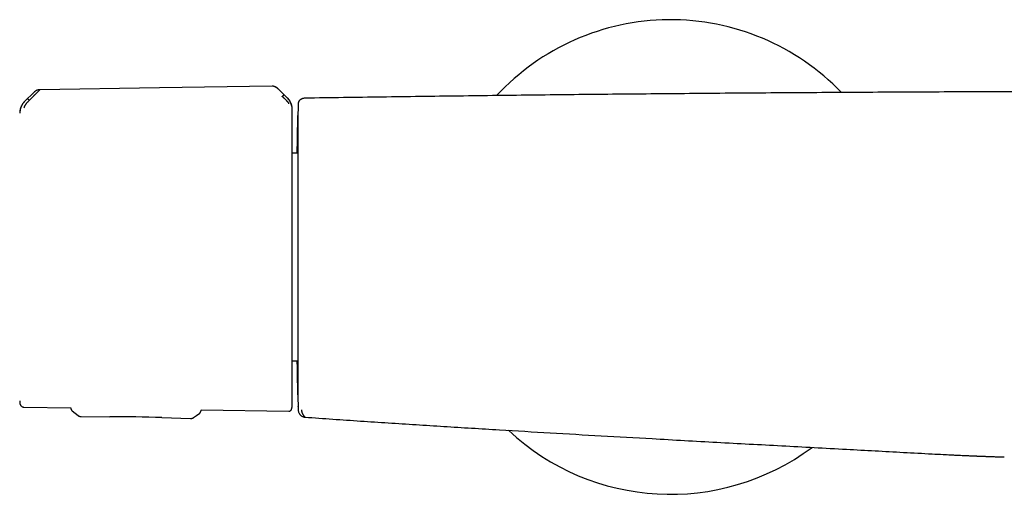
# Model space of a CAD drawing. Header units: millimetres. Extents: x 8 to 904, y 12 to 416.
# Tile 4 of 17: x 258 to 403, y 346 to 416. Entities that reach past the tile are written whole.
import ezdxf

# ---------------------------------------------------------------- set-up
doc = ezdxf.new("R2010")
doc.units = ezdxf.units.MM

msp = doc.modelspace()

# ---------------------------------------------------------------- linework, layer by layer
at = {"color": 7, "linetype": 'Continuous', "lineweight": 30}
for p, q in [((259.96, 405.52), (258.55, 404.12)), ((259.96, 405.53), (259.96, 405.52)), ((259.96, 405.52), (259.96, 405.52)), ((260.8, 405.87), (260.8, 405.87)), ((297.31, 404.67), (296, 405.96)), ((296, 405.96), (296, 405.96)), ((259.25, 404.32), (259.4, 404.47)), ((298.91, 403.86), (298.91, 403.86)), ((298.91, 403.79), (298.91, 403.76)), ((298.84, 396.5), (298.04, 396.5)), ((298.04, 365.9), (298.84, 365.9)), ((258.45, 359.06), (265.37, 358.96)), ((265.37, 358.96), (265.37, 358.91)), ((265.37, 358.91), (265.37, 358.89)), ((265.37, 358.91), (265.37, 358.91)), ((298.91, 359.18), (298.91, 359.18)), ((298.91, 359.16), (298.91, 359.18)), ((298.92, 358.95), (298.92, 358.95)), ((266.43, 357.81), (266.43, 357.81)), ((266.87, 357.66), (271.1, 357.65)), ((266.87, 357.66), (266.87, 357.66)), ((278.81, 357.52), (283.04, 357.38)), ((284.58, 358.66), (297.55, 358.46)), ((284.58, 358.66), (284.58, 358.57)), ((283.04, 357.38), (283.04, 357.38)), ((402.4, 351.73), (402.87, 351.72)), ((402.87, 351.73), (402.87, 351.72)), ((402.87, 351.72), (403.12, 351.72)), ((403.12, 351.72), (403.12, 351.71))]:
    msp.add_line(p, q, dxfattribs=at)
at = {"color": 7, "linetype": 'Continuous', "lineweight": 30, "flags": 128}
for points in [[(295.07, 406.39), (278.47, 406.14), (260.8, 405.87)], [(265.56, 358.51), (266.01, 358.15), (266.43, 357.81)], [(283.48, 357.52), (283.92, 357.84), (284.38, 358.18)]]:
    msp.add_lwpolyline(points, dxfattribs=at)
at = {"color": 7, "linetype": 'Continuous', "lineweight": 30}
for centre, radius, start, end in [((353.86, 381.2), 35, 43.8808, 137.1421), ((1298.66, 381.46), 1000, 178.72201, 178.81943), ((1298.66, 381.46), 1000, 181.17907, 181.2765), ((260.3, 360.02), 2.48, 181.2169, 190.5381), ((270.59, 107.65), 250, 88.1172, 89.8829), ((353.86, 381.2), 35, 226.9119, 306.6498)]:
    msp.add_arc(centre, radius, start, end, dxfattribs=at)
for points, knots in [([(260.8, 405.86), (260.79, 405.86), (260.78, 405.84), (260.74, 405.81), (260.69, 405.76), (260.63, 405.7), (260.57, 405.64), (260.51, 405.58), (260.44, 405.5), (260.37, 405.44), (260.33, 405.4), (260.31, 405.38), (260.3, 405.37), (260.28, 405.35), (260.27, 405.34), (260.24, 405.31), (260.19, 405.26), (260.13, 405.2), (260.06, 405.13), (260, 405.07), (259.95, 405.03), (259.93, 405), (259.91, 404.98), (259.9, 404.97), (259.88, 404.96), (259.87, 404.94), (259.86, 404.93), (259.82, 404.89), (259.76, 404.83), (259.69, 404.76), (259.62, 404.69), (259.56, 404.63), (259.51, 404.58), (259.47, 404.54), (259.43, 404.5), (259.41, 404.48), (259.4, 404.47), (259.4, 404.47), (259.4, 404.47), (259.4, 404.47), (259.4, 404.47)], [0, 0, 0, 0, 0.051373, 0.105665, 0.163102, 0.223827, 0.27137, 0.320803, 0.372124, 0.442732, 0.452222, 0.461768, 0.471368, 0.481024, 0.490735, 0.500501, 0.537698, 0.579265, 0.625137, 0.657731, 0.692132, 0.7001, 0.708157, 0.716302, 0.724536, 0.732857, 0.741265, 0.74976, 0.79759, 0.84013, 0.877473, 0.909711, 0.93693, 0.964012, 0.983495, 0.995471, 0.998664, 0.999564, 0.99984, 1, 1, 1, 1]), ([(260.06, 405.61), (260.05, 405.61), (260.04, 405.59), (260.02, 405.58), (260.01, 405.57), (260, 405.56), (259.99, 405.55), (259.98, 405.54), (259.97, 405.54), (259.97, 405.53)], [0, 0, 0, 0, 0.1825659, 0.3218926, 0.4241961, 0.5180764, 0.6439372, 0.8042541, 1, 1, 1, 1]), ([(260.8, 405.88), (260.77, 405.87), (260.69, 405.87), (260.58, 405.85), (260.47, 405.83), (260.36, 405.79), (260.26, 405.74), (260.16, 405.68), (260.09, 405.64), (260.06, 405.61), (260.06, 405.61)], [0, 0, 0, 0, 0.1360564, 0.2744374, 0.4148801, 0.5572072, 0.7013666, 0.8474687, 0.9958211, 1, 1, 1, 1]), ([(295.95, 406.01), (295.93, 406.03), (295.88, 406.08), (295.78, 406.15), (295.67, 406.22), (295.57, 406.28), (295.47, 406.32), (295.39, 406.34), (295.31, 406.37), (295.23, 406.38), (295.15, 406.39), (295.09, 406.39), (295.06, 406.39)], [0, 0, 0, 0, 0.084247, 0.222861, 0.35812, 0.490238, 0.576784, 0.662294, 0.747014, 0.831261, 0.915431, 1, 1, 1, 1]), ([(295.95, 406.01), (295.94, 406.02), (295.92, 406.04), (295.88, 406.07), (295.85, 406.09), (295.82, 406.12), (295.79, 406.14), (295.76, 406.16), (295.73, 406.18), (295.7, 406.2), (295.66, 406.23), (295.6, 406.26), (295.54, 406.29), (295.47, 406.32), (295.4, 406.34), (295.33, 406.36), (295.25, 406.38), (295.16, 406.39), (295.1, 406.39), (295.07, 406.39)], [0, 0, 0, 0, 0.057622, 0.106392, 0.14756, 0.185705, 0.222242, 0.257241, 0.290792, 0.329373, 0.37851, 0.437932, 0.507344, 0.586473, 0.656646, 0.732893, 0.815313, 0.904177, 1, 1, 1, 1]), ([(296, 405.96), (296, 405.96), (295.99, 405.97), (295.98, 405.98), (295.96, 406), (295.95, 406.01), (295.94, 406.01)], [0, 0, 0, 0, 0.134976, 0.442999, 0.730543, 1, 1, 1, 1]), ([(428.86, 405.61), (424.85, 405.61), (416.83, 405.61), (404.79, 405.58), (392.76, 405.54), (380.72, 405.47), (368.69, 405.4), (356.88, 405.3), (345.3, 405.2), (333.96, 405.08), (322.61, 404.94), (311.26, 404.79), (303.7, 404.68), (299.92, 404.63)], [0, 0, 0, 0, 0.093335, 0.186669, 0.280002, 0.373335, 0.466667, 0.56, 0.647999, 0.735998, 0.823998, 0.911999, 1, 1, 1, 1]), ([(258.55, 404.14), (258.51, 404.1), (258.44, 404.03), (258.34, 403.91), (258.25, 403.78), (258.16, 403.65), (258.08, 403.51), (258.02, 403.36), (257.96, 403.21), (257.91, 403.06), (257.87, 402.9), (257.84, 402.75), (257.82, 402.59), (257.82, 402.49), (257.82, 402.44)], [0, 0, 0, 0, 0.081774, 0.164385, 0.24768, 0.331495, 0.415659, 0.5, 0.584341, 0.668505, 0.75232, 0.835615, 0.918226, 1, 1, 1, 1]), ([(258.56, 404.11), (258.56, 404.11), (258.54, 404.09), (258.49, 404.05), (258.42, 403.98), (258.33, 403.88), (258.24, 403.75), (258.15, 403.6), (258.07, 403.45), (258, 403.29), (257.94, 403.13), (257.9, 402.98), (257.88, 402.87), (257.87, 402.79), (257.86, 402.74), (257.86, 402.71), (257.86, 402.7)], [0, 0, 0, 0, 0.007539, 0.032602, 0.07418, 0.124929, 0.188679, 0.265565, 0.331914, 0.405634, 0.486045, 0.573984, 0.669568, 0.772326, 0.882537, 1, 1, 1, 1]), ([(259.25, 404.32), (259.22, 404.29), (259.16, 404.23), (259.09, 404.15), (259.03, 404.1), (259, 404.07), (258.99, 404.05), (258.97, 404.04), (258.96, 404.02), (258.95, 404.01), (258.93, 404), (258.92, 403.98), (258.89, 403.95), (258.83, 403.88), (258.76, 403.79), (258.69, 403.71), (258.63, 403.63), (258.58, 403.56), (258.55, 403.5), (258.53, 403.46), (258.52, 403.43), (258.51, 403.41), (258.5, 403.39), (258.49, 403.36), (258.48, 403.33), (258.47, 403.29), (258.46, 403.25), (258.45, 403.21), (258.45, 403.2), (258.45, 403.2)], [0, 0, 0, 0, 0.064483, 0.121146, 0.169699, 0.182428, 0.194431, 0.205703, 0.216244, 0.226049, 0.235116, 0.243443, 0.251028, 0.319255, 0.38355, 0.443931, 0.500485, 0.559082, 0.620049, 0.640929, 0.662103, 0.683581, 0.705368, 0.72747, 0.749885, 0.805219, 0.865757, 0.930963, 1, 1, 1, 1]), ([(258.98, 404.53), (258.99, 404.53), (258.99, 404.53), (259.01, 404.52), (259.03, 404.51), (259.06, 404.49), (259.09, 404.46), (259.12, 404.44), (259.14, 404.42), (259.17, 404.39), (259.19, 404.37), (259.22, 404.34), (259.24, 404.33), (259.25, 404.32)], [0, 0, 0, 0, 0.131742, 0.26673, 0.401479, 0.532742, 0.617059, 0.698228, 0.776196, 0.832885, 0.888534, 0.943898, 1, 1, 1, 1]), ([(296.57, 404.9), (296.58, 404.91), (296.6, 404.92), (296.62, 404.95), (296.65, 404.97), (296.68, 405), (296.7, 405.02), (296.73, 405.04), (296.76, 405.07), (296.79, 405.09), (296.81, 405.11), (296.83, 405.12), (296.84, 405.12), (296.84, 405.12)], [0, 0, 0, 0, 0.056304, 0.111898, 0.167775, 0.224659, 0.302815, 0.38407, 0.468372, 0.599448, 0.73388, 0.868517, 1, 1, 1, 1]), ([(297.55, 403.81), (297.55, 403.81), (297.55, 403.82), (297.54, 403.84), (297.54, 403.87), (297.52, 403.89), (297.51, 403.92), (297.49, 403.95), (297.46, 403.98), (297.44, 404.01), (297.41, 404.05), (297.38, 404.08), (297.34, 404.12), (297.31, 404.16), (297.28, 404.19), (297.24, 404.23), (297.2, 404.27), (297.15, 404.32), (297.1, 404.38), (297.04, 404.43), (296.98, 404.49), (296.93, 404.54), (296.88, 404.59), (296.84, 404.63), (296.81, 404.66), (296.78, 404.69), (296.77, 404.71), (296.75, 404.72), (296.73, 404.74), (296.72, 404.76), (296.7, 404.77), (296.68, 404.79), (296.65, 404.82), (296.63, 404.84), (296.6, 404.87), (296.58, 404.89), (296.57, 404.89), (296.57, 404.9), (296.57, 404.9), (296.57, 404.9), (296.57, 404.9), (296.57, 404.9), (296.57, 404.9)], [0, 0, 0, 0, 0.046698, 0.091618, 0.134505, 0.175194, 0.213614, 0.249779, 0.276951, 0.307118, 0.340349, 0.376695, 0.409342, 0.4408, 0.471044, 0.500021, 0.535936, 0.574169, 0.614719, 0.657569, 0.702695, 0.750057, 0.775296, 0.805099, 0.8394, 0.850353, 0.861686, 0.873397, 0.885483, 0.89794, 0.910765, 0.923954, 0.937503, 0.96472, 0.984149, 0.995887, 0.998893, 0.999683, 0.9999, 0.999964, 0.999986, 1, 1, 1, 1]), ([(298.04, 402.97), (298.04, 402.98), (298.04, 402.99), (298.04, 403.01), (298.04, 403.02), (298.03, 403.04), (298.03, 403.05), (298.03, 403.06), (298.03, 403.07), (298.03, 403.07), (298.03, 403.07), (298.03, 403.08), (298.03, 403.08), (298.03, 403.09), (298.03, 403.1), (298.03, 403.12), (298.03, 403.15), (298.03, 403.19), (298.02, 403.23), (298.02, 403.28), (298.01, 403.31), (298.01, 403.35), (298, 403.39), (297.99, 403.45), (297.98, 403.51), (297.96, 403.59), (297.93, 403.68), (297.9, 403.78), (297.85, 403.89), (297.8, 404), (297.75, 404.12), (297.68, 404.23), (297.61, 404.34), (297.53, 404.45), (297.43, 404.57), (297.36, 404.64), (297.32, 404.68)], [0, 0, 0, 0, 0.039957, 0.074489, 0.103626, 0.12742, 0.145882, 0.159053, 0.163701, 0.16712, 0.168413, 0.169475, 0.172083, 0.174678, 0.178792, 0.186246, 0.199902, 0.222468, 0.243604, 0.262769, 0.279943, 0.295889, 0.315844, 0.340813, 0.370823, 0.408422, 0.451811, 0.500995, 0.555955, 0.616634, 0.671498, 0.730173, 0.792538, 0.858435, 0.927668, 1, 1, 1, 1]), ([(297.94, 403.53), (297.94, 403.54), (297.93, 403.56), (297.92, 403.61), (297.91, 403.65), (297.91, 403.68), (297.9, 403.7), (297.89, 403.75), (297.87, 403.8), (297.85, 403.85), (297.83, 403.9), (297.81, 403.95), (297.79, 404), (297.77, 404.06), (297.73, 404.15), (297.65, 404.29), (297.51, 404.46), (297.38, 404.59), (297.32, 404.65)], [0, 0, 0, 0, 0.125554, 0.251039, 0.290001, 0.310057, 0.344618, 0.393554, 0.456767, 0.493798, 0.534579, 0.576341, 0.60187, 0.627562, 0.693703, 0.759502, 0.875658, 1, 1, 1, 1]), ([(299.56, 404.56), (299.56, 404.56), (299.56, 404.55), (299.55, 404.55), (299.54, 404.55), (299.54, 404.55), (299.53, 404.54), (299.52, 404.54), (299.52, 404.54), (299.51, 404.53), (299.51, 404.53), (299.5, 404.53), (299.49, 404.53), (299.49, 404.53), (299.49, 404.52), (299.48, 404.52), (299.48, 404.52), (299.48, 404.52), (299.47, 404.52), (299.47, 404.52), (299.46, 404.51), (299.46, 404.51), (299.45, 404.51), (299.44, 404.51), (299.44, 404.5), (299.43, 404.5), (299.42, 404.5), (299.42, 404.49), (299.41, 404.49), (299.4, 404.49), (299.39, 404.48), (299.38, 404.48), (299.38, 404.47), (299.37, 404.47), (299.36, 404.46), (299.35, 404.46), (299.34, 404.46), (299.33, 404.45), (299.32, 404.45), (299.32, 404.44), (299.31, 404.44), (299.3, 404.43), (299.29, 404.43), (299.29, 404.42), (299.28, 404.42), (299.27, 404.42), (299.27, 404.41), (299.26, 404.41), (299.25, 404.4), (299.24, 404.4), (299.23, 404.39), (299.22, 404.38), (299.2, 404.37), (299.19, 404.36), (299.18, 404.35), (299.17, 404.34), (299.16, 404.33), (299.15, 404.33), (299.14, 404.31), (299.12, 404.3), (299.11, 404.29), (299.1, 404.28), (299.09, 404.27), (299.08, 404.26), (299.08, 404.25), (299.07, 404.25), (299.06, 404.24), (299.05, 404.23), (299.05, 404.22), (299.04, 404.21), (299.04, 404.21), (299.03, 404.2), (299.03, 404.19), (299.02, 404.18), (299, 404.15), (298.98, 404.12), (298.97, 404.1), (298.97, 404.1), (298.97, 404.09), (298.97, 404.09), (298.97, 404.09), (298.97, 404.08), (298.96, 404.07), (298.96, 404.06), (298.95, 404.05), (298.95, 404.04), (298.95, 404.03), (298.94, 404.02), (298.94, 404.01), (298.94, 404), (298.93, 403.99), (298.93, 403.98), (298.93, 403.97), (298.93, 403.97), (298.93, 403.96), (298.92, 403.95), (298.92, 403.94), (298.92, 403.93), (298.92, 403.92), (298.92, 403.91), (298.92, 403.91), (298.92, 403.9), (298.92, 403.89), (298.92, 403.89), (298.91, 403.88), (298.91, 403.87), (298.91, 403.86), (298.91, 403.86), (298.91, 403.86)], [0, 0, 0, 0, 0.003865, 0.01335, 0.022419, 0.031072, 0.039309, 0.046993, 0.054276, 0.061157, 0.067637, 0.073836, 0.079616, 0.084978, 0.089923, 0.094449, 0.098557, 0.102247, 0.108083, 0.113979, 0.120046, 0.126283, 0.132691, 0.139269, 0.146017, 0.15573, 0.165774, 0.175829, 0.185666, 0.195284, 0.204683, 0.21548, 0.225973, 0.236161, 0.24606, 0.257635, 0.269019, 0.280212, 0.291215, 0.302027, 0.312745, 0.320326, 0.328312, 0.336701, 0.345494, 0.354691, 0.364117, 0.373933, 0.384138, 0.394675, 0.410058, 0.425817, 0.441953, 0.458466, 0.475355, 0.488639, 0.501894, 0.514871, 0.527572, 0.539973, 0.551948, 0.563478, 0.573656, 0.583459, 0.592889, 0.601944, 0.610626, 0.618933, 0.626867, 0.634427, 0.641612, 0.648424, 0.654861, 0.66094, 0.689082, 0.729584, 0.732122, 0.734659, 0.737195, 0.739731, 0.742265, 0.744799, 0.747564, 0.751911, 0.756753, 0.762091, 0.767927, 0.773771, 0.780042, 0.786739, 0.793863, 0.801414, 0.809392, 0.817797, 0.827535, 0.83779, 0.848563, 0.859852, 0.871659, 0.883982, 0.896823, 0.910181, 0.924056, 0.938449, 0.953088, 0.968226, 0.983864, 1, 1, 1, 1]), ([(299.91, 404.63), (299.87, 404.62), (299.78, 404.62), (299.66, 404.59), (299.59, 404.57), (299.56, 404.56)], [0, 0, 0, 0, 0.3681264, 0.7365399, 1, 1, 1, 1]), ([(298.04, 402.97), (298.04, 402.97), (298.04, 402.98), (298.04, 402.98), (298.04, 402.97)], [0, 0, 0, 0, 0.501965, 1, 1, 1, 1]), ([(298.04, 381.37), (298.04, 381.53), (298.04, 381.85), (298.04, 382.33), (298.04, 382.8), (298.04, 383.29), (298.04, 383.74), (298.04, 384.16), (298.04, 384.54), (298.04, 384.93), (298.04, 385.31), (298.04, 385.73), (298.04, 386.19), (298.04, 386.67), (298.04, 387.16), (298.04, 387.59), (298.04, 387.95), (298.04, 388.26), (298.04, 388.56), (298.04, 388.86), (298.04, 389.23), (298.04, 389.66), (298.04, 390.15), (298.04, 390.63), (298.04, 391.11), (298.04, 391.58), (298.04, 392.05), (298.04, 392.51), (298.04, 392.96), (298.04, 393.41), (298.04, 393.86), (298.04, 394.3), (298.04, 394.73), (298.04, 395.16), (298.04, 395.58), (298.04, 395.99), (298.04, 396.39), (298.04, 396.78), (298.04, 397.16), (298.04, 397.53), (298.04, 397.89), (298.04, 398.23), (298.04, 398.56), (298.04, 398.88), (298.04, 399.19), (298.04, 399.49), (298.04, 399.77), (298.04, 400.05), (298.04, 400.31), (298.04, 400.53), (298.04, 400.7), (298.04, 400.85), (298.04, 400.99), (298.04, 401.13), (298.04, 401.28), (298.04, 401.46), (298.04, 401.64), (298.04, 401.82), (298.04, 401.98), (298.04, 402.12), (298.04, 402.24), (298.04, 402.34), (298.04, 402.43), (298.04, 402.52), (298.04, 402.6), (298.04, 402.67), (298.04, 402.74), (298.04, 402.8), (298.04, 402.85), (298.04, 402.89), (298.04, 402.93), (298.04, 402.95), (298.04, 402.96), (298.04, 402.97)], [0, 0, 0, 0, 0.014329, 0.028654, 0.04298, 0.057322, 0.07212, 0.083744, 0.09537, 0.107001, 0.118712, 0.130678, 0.145631, 0.160589, 0.175557, 0.190861, 0.200496, 0.210132, 0.219769, 0.229411, 0.239058, 0.254994, 0.270924, 0.286858, 0.302809, 0.319, 0.334896, 0.350796, 0.36671, 0.382786, 0.399187, 0.415592, 0.432012, 0.448519, 0.465022, 0.481528, 0.498048, 0.514539, 0.531023, 0.547512, 0.564013, 0.580438, 0.596563, 0.612692, 0.628835, 0.644826, 0.660807, 0.676791, 0.692788, 0.708575, 0.718481, 0.728388, 0.738297, 0.74821, 0.75813, 0.773887, 0.789639, 0.805394, 0.821158, 0.836557, 0.848652, 0.860749, 0.872852, 0.88489, 0.896665, 0.909803, 0.922944, 0.936092, 0.949025, 0.961767, 0.974507, 0.98725, 1, 1, 1, 1]), ([(298.91, 403.86), (298.91, 403.86), (298.91, 403.86), (298.91, 403.86), (298.91, 403.86), (298.91, 403.86), (298.91, 403.86), (298.91, 403.85), (298.91, 403.85), (298.91, 403.84), (298.91, 403.84), (298.91, 403.83), (298.91, 403.82), (298.91, 403.81), (298.91, 403.8), (298.91, 403.79), (298.91, 403.79)], [0, 0, 0, 0, 0.029087, 0.118727, 0.205916, 0.289163, 0.370047, 0.448568, 0.524725, 0.6, 0.672815, 0.743171, 0.811067, 0.876503, 0.939481, 1, 1, 1, 1]), ([(298.91, 403.76), (298.91, 403.76), (298.91, 403.74), (298.91, 403.71), (298.91, 403.68), (298.91, 403.65), (298.91, 403.63), (298.91, 403.61), (298.91, 403.6), (298.91, 403.58), (298.91, 403.56), (298.91, 403.54), (298.91, 403.53), (298.91, 403.5), (298.91, 403.45), (298.91, 403.38), (298.91, 403.31), (298.91, 403.26), (298.91, 403.22), (298.91, 403.22), (298.91, 403.21), (298.91, 403.2), (298.91, 403.2), (298.91, 403.19), (298.91, 403.18), (298.91, 403.15), (298.91, 403.12), (298.91, 403.07), (298.91, 403.02), (298.91, 402.98), (298.91, 402.95), (298.91, 402.95), (298.91, 402.95), (298.91, 402.94), (298.91, 402.94), (298.91, 402.94), (298.91, 402.93), (298.91, 402.91), (298.91, 402.89), (298.91, 402.86), (298.91, 402.85), (298.91, 402.84)], [0, 0, 0, 0, 0.071406, 0.141721, 0.210956, 0.279119, 0.305607, 0.331932, 0.358094, 0.384095, 0.409935, 0.435615, 0.456293, 0.476546, 0.547586, 0.616618, 0.683662, 0.748741, 0.753954, 0.759142, 0.764303, 0.769439, 0.77455, 0.779634, 0.784693, 0.812059, 0.835838, 0.859002, 0.898844, 0.936744, 0.938698, 0.940634, 0.94255, 0.944448, 0.946326, 0.948186, 0.950027, 0.959812, 0.975864, 0.988656, 1, 1, 1, 1]), ([(298.78, 396.5), (298.78, 396.59), (298.78, 396.8), (298.79, 397.12), (298.79, 397.47), (298.8, 397.8), (298.8, 398.12), (298.81, 398.44), (298.81, 398.74), (298.82, 399.02), (298.82, 399.3), (298.83, 399.56), (298.83, 399.79), (298.84, 400), (298.84, 400.2), (298.84, 400.38), (298.85, 400.55), (298.85, 400.72), (298.85, 400.88), (298.85, 401.04), (298.86, 401.2), (298.86, 401.35), (298.86, 401.48), (298.87, 401.6), (298.87, 401.71), (298.87, 401.81), (298.87, 401.89), (298.87, 401.95), (298.87, 402), (298.87, 402.04), (298.88, 402.06), (298.88, 402.06), (298.88, 402.06)], [0, 0, 0, 0, 0.025485, 0.059802, 0.094721, 0.129641, 0.164588, 0.199583, 0.234657, 0.269052, 0.303374, 0.337645, 0.371889, 0.400941, 0.430005, 0.459094, 0.488291, 0.517556, 0.5468, 0.581257, 0.615725, 0.65023, 0.684792, 0.720066, 0.755553, 0.791058, 0.826446, 0.861742, 0.896343, 0.930904, 0.965448, 1, 1, 1, 1]), ([(298.88, 402.06), (298.88, 402.06), (298.88, 402.06), (298.88, 402.04), (298.88, 402.01), (298.88, 401.97), (298.88, 401.91), (298.88, 401.84), (298.88, 401.76), (298.88, 401.67), (298.88, 401.57), (298.88, 401.45), (298.88, 401.33), (298.88, 401.19), (298.88, 401.03), (298.88, 400.87), (298.88, 400.69), (298.88, 400.5), (298.88, 400.3), (298.88, 400.09), (298.88, 399.87), (298.88, 399.64), (298.88, 399.39), (298.88, 399.14), (298.88, 398.88), (298.88, 398.6), (298.88, 398.32), (298.88, 398.03), (298.88, 397.72), (298.88, 397.4), (298.88, 397.08), (298.88, 396.74), (298.88, 396.4), (298.88, 396.04), (298.88, 395.68), (298.88, 395.31), (298.88, 394.94), (298.88, 394.55), (298.88, 394.16), (298.88, 393.76), (298.88, 393.35), (298.88, 392.94), (298.88, 392.52), (298.88, 392.09), (298.88, 391.65), (298.88, 391.21), (298.88, 390.76), (298.88, 390.3), (298.88, 389.84), (298.88, 389.37), (298.88, 388.9), (298.88, 388.42), (298.88, 387.94), (298.88, 387.46), (298.88, 386.98), (298.88, 386.49), (298.88, 386.01), (298.88, 385.52), (298.88, 385.02), (298.88, 384.52), (298.88, 384.01), (298.88, 383.51), (298.88, 383), (298.88, 382.49), (298.88, 381.98), (298.88, 381.47), (298.88, 380.96), (298.88, 380.45), (298.88, 379.94), (298.88, 379.44), (298.88, 378.94), (298.88, 378.44), (298.88, 377.95), (298.88, 377.46), (298.88, 376.97), (298.88, 376.48), (298.88, 375.99), (298.88, 375.5), (298.88, 375.02), (298.88, 374.54), (298.88, 374.06), (298.88, 373.59), (298.88, 373.12), (298.88, 372.66), (298.88, 372.21), (298.88, 371.76), (298.88, 371.31), (298.88, 370.88), (298.88, 370.46), (298.88, 370.04), (298.88, 369.62), (298.88, 369.21), (298.88, 368.81), (298.88, 368.41), (298.88, 368.02), (298.88, 367.64), (298.88, 367.27), (298.88, 366.91), (298.88, 366.56), (298.88, 366.22), (298.87, 365.88), (298.87, 365.56), (298.87, 365.25), (298.87, 364.94), (298.87, 364.65), (298.87, 364.37), (298.87, 364.1), (298.87, 363.84), (298.87, 363.58), (298.87, 363.34), (298.87, 363.1), (298.87, 362.88), (298.87, 362.67), (298.87, 362.47), (298.87, 362.28), (298.87, 362.1), (298.87, 361.93), (298.87, 361.78), (298.87, 361.64), (298.87, 361.51), (298.87, 361.39), (298.87, 361.29), (298.87, 361.19), (298.87, 361.11), (298.87, 361.04), (298.87, 360.98), (298.87, 360.94), (298.87, 360.9), (298.87, 360.89), (298.87, 360.88), (298.87, 360.88)], [0, 0, 0, 0, 0.007886, 0.015754, 0.023608, 0.031454, 0.039295, 0.046998, 0.054706, 0.062423, 0.070116, 0.077954, 0.085788, 0.093622, 0.10146, 0.109308, 0.11717, 0.125051, 0.132892, 0.140725, 0.148555, 0.156386, 0.164223, 0.171931, 0.179653, 0.187395, 0.195115, 0.202972, 0.210815, 0.218648, 0.226476, 0.234303, 0.242135, 0.249976, 0.257755, 0.265534, 0.273319, 0.281114, 0.288924, 0.296615, 0.30433, 0.312073, 0.319757, 0.327587, 0.335414, 0.343242, 0.351076, 0.35892, 0.36678, 0.374659, 0.382538, 0.390399, 0.398245, 0.406082, 0.413913, 0.421604, 0.429299, 0.437002, 0.444801, 0.452734, 0.460644, 0.468536, 0.476415, 0.484285, 0.492153, 0.500023, 0.507906, 0.515771, 0.523624, 0.53147, 0.539313, 0.547018, 0.55473, 0.562453, 0.570145, 0.577982, 0.585813, 0.593643, 0.601477, 0.609319, 0.617174, 0.625047, 0.63288, 0.640706, 0.648531, 0.656358, 0.664194, 0.671901, 0.679626, 0.687371, 0.695097, 0.702959, 0.710805, 0.718639, 0.726466, 0.73429, 0.742118, 0.749952, 0.757726, 0.765501, 0.773281, 0.781073, 0.788881, 0.796569, 0.804282, 0.812023, 0.819707, 0.827537, 0.835364, 0.843193, 0.851027, 0.858872, 0.866732, 0.874611, 0.882494, 0.890357, 0.898205, 0.906044, 0.913877, 0.921569, 0.929265, 0.936969, 0.944772, 0.952708, 0.96062, 0.968514, 0.976393, 0.984264, 0.992131, 1, 1, 1, 1]), ([(298.04, 359.43), (298.04, 359.43), (298.04, 359.44), (298.04, 359.46), (298.04, 359.49), (298.04, 359.53), (298.04, 359.58), (298.04, 359.64), (298.04, 359.7), (298.04, 359.76), (298.04, 359.84), (298.04, 359.92), (298.04, 360.01), (298.04, 360.11), (298.04, 360.22), (298.04, 360.33), (298.04, 360.45), (298.04, 360.56), (298.04, 360.67), (298.04, 360.78), (298.04, 360.9), (298.04, 361.04), (298.04, 361.21), (298.04, 361.4), (298.04, 361.61), (298.04, 361.83), (298.04, 362.04), (298.04, 362.25), (298.04, 362.45), (298.04, 362.65), (298.04, 362.85), (298.04, 363.09), (298.04, 363.35), (298.04, 363.64), (298.04, 363.94), (298.04, 364.25), (298.04, 364.57), (298.04, 364.9), (298.04, 365.23), (298.04, 365.57), (298.04, 365.92), (298.04, 366.29), (298.04, 366.66), (298.04, 367.04), (298.04, 367.42), (298.04, 367.79), (298.04, 368.13), (298.04, 368.45), (298.04, 368.77), (298.04, 369.1), (298.04, 369.45), (298.04, 369.85), (298.04, 370.27), (298.04, 370.71), (298.04, 371.14), (298.04, 371.53), (298.04, 371.87), (298.04, 372.16), (298.04, 372.45), (298.04, 372.75), (298.04, 373.04), (298.04, 373.38), (298.04, 373.76), (298.04, 374.18), (298.04, 374.61), (298.04, 375.03), (298.04, 375.46), (298.04, 375.88), (298.04, 376.28), (298.04, 376.68), (298.04, 377.09), (298.04, 377.49), (298.04, 377.9), (298.04, 378.32), (298.04, 378.77), (298.04, 379.21), (298.04, 379.64), (298.04, 380.08), (298.04, 380.51), (298.04, 380.94), (298.04, 381.22), (298.04, 381.37)], [0, 0, 0, 0, 0.014368, 0.028733, 0.043102, 0.057489, 0.072341, 0.084008, 0.095676, 0.10735, 0.119105, 0.131122, 0.143135, 0.15515, 0.16717, 0.179241, 0.191564, 0.201244, 0.210923, 0.220603, 0.230288, 0.23998, 0.254275, 0.268563, 0.282853, 0.297152, 0.311576, 0.322982, 0.334386, 0.345791, 0.357201, 0.36862, 0.383296, 0.397965, 0.412635, 0.427314, 0.44204, 0.456526, 0.47101, 0.485498, 0.5, 0.514754, 0.529501, 0.54425, 0.559008, 0.573728, 0.585256, 0.596781, 0.608307, 0.619839, 0.63138, 0.6459, 0.660415, 0.67493, 0.689455, 0.703863, 0.71322, 0.722576, 0.731932, 0.74129, 0.750652, 0.76002, 0.773091, 0.786156, 0.799222, 0.812294, 0.825304, 0.838049, 0.850062, 0.862077, 0.874097, 0.886049, 0.897719, 0.91074, 0.923762, 0.936793, 0.949595, 0.962194, 0.974792, 0.987392, 1, 1, 1, 1]), ([(298.87, 360.88), (298.87, 360.88), (298.87, 360.89), (298.87, 360.91), (298.87, 360.94), (298.87, 360.99), (298.87, 361.05), (298.87, 361.13), (298.87, 361.21), (298.87, 361.31), (298.86, 361.41), (298.86, 361.53), (298.86, 361.66), (298.86, 361.81), (298.85, 361.97), (298.85, 362.15), (298.85, 362.34), (298.84, 362.54), (298.84, 362.74), (298.83, 362.96), (298.83, 363.18), (298.83, 363.42), (298.82, 363.66), (298.82, 363.92), (298.81, 364.19), (298.81, 364.48), (298.8, 364.79), (298.8, 365.1), (298.79, 365.42), (298.79, 365.69), (298.78, 365.86), (298.78, 365.9)], [0, 0, 0, 0, 0.036039, 0.072074, 0.108131, 0.144234, 0.180406, 0.21645, 0.250316, 0.284177, 0.318052, 0.351961, 0.385923, 0.421839, 0.45771, 0.493557, 0.529404, 0.565274, 0.601219, 0.635076, 0.668881, 0.702653, 0.736413, 0.77018, 0.805932, 0.841692, 0.877484, 0.91333, 0.949255, 0.985104, 1, 1, 1, 1]), ([(257.86, 359.57), (257.86, 359.54), (257.87, 359.5), (257.9, 359.43), (257.94, 359.36), (257.98, 359.29), (258.04, 359.23), (258.1, 359.18), (258.17, 359.14), (258.24, 359.1), (258.31, 359.08), (258.38, 359.07), (258.43, 359.07), (258.45, 359.06)], [0, 0, 0, 0, 0.080953, 0.172546, 0.266857, 0.363186, 0.460737, 0.55865, 0.650515, 0.741202, 0.83005, 0.916477, 1, 1, 1, 1]), ([(297.94, 358.74), (297.94, 358.78), (297.96, 358.83), (297.98, 358.92), (298, 359), (298.01, 359.06), (298.02, 359.12), (298.02, 359.16), (298.02, 359.19), (298.03, 359.21), (298.03, 359.23), (298.03, 359.25), (298.03, 359.27), (298.03, 359.3), (298.03, 359.34), (298.04, 359.38), (298.04, 359.41), (298.04, 359.43)], [0, 0, 0, 0, 0.127281, 0.24127, 0.342009, 0.42957, 0.504044, 0.565528, 0.603174, 0.633603, 0.646399, 0.660791, 0.698824, 0.751139, 0.818601, 0.901526, 1, 1, 1, 1]), ([(298.91, 359.16), (298.91, 359.15), (298.91, 359.14), (298.91, 359.13), (298.91, 359.12), (298.91, 359.11), (298.91, 359.1), (298.91, 359.09), (298.91, 359.08), (298.91, 359.07), (298.91, 359.07), (298.91, 359.06), (298.91, 359.06), (298.91, 359.05), (298.91, 359.05), (298.91, 359.05), (298.91, 359.04), (298.91, 359.04), (298.91, 359.04), (298.92, 359.04), (298.92, 359.03), (298.92, 359.03), (298.92, 359.03), (298.92, 359.02), (298.92, 359.02), (298.92, 359.01), (298.92, 359.01), (298.92, 359), (298.92, 359), (298.92, 358.99), (298.92, 358.99), (298.92, 358.98), (298.92, 358.98), (298.92, 358.97), (298.92, 358.97), (298.92, 358.96), (298.92, 358.96), (298.92, 358.95), (298.92, 358.95), (298.92, 358.95)], [0, 0, 0, 0, 0.040413, 0.078528, 0.114344, 0.147862, 0.179083, 0.207509, 0.23372, 0.257714, 0.279492, 0.29939, 0.316991, 0.332294, 0.3453, 0.356009, 0.362812, 0.368684, 0.375727, 0.384186, 0.39406, 0.408673, 0.425579, 0.444777, 0.466268, 0.490051, 0.51564, 0.543441, 0.573453, 0.605676, 0.640756, 0.678128, 0.717792, 0.759748, 0.803995, 0.849682, 0.897578, 0.947685, 1, 1, 1, 1]), ([(298.92, 358.95), (298.92, 358.94), (298.92, 358.93), (298.92, 358.92), (298.92, 358.91), (298.92, 358.89), (298.92, 358.88), (298.92, 358.87), (298.92, 358.86), (298.92, 358.85), (298.92, 358.84), (298.92, 358.83), (298.92, 358.82), (298.92, 358.81), (298.92, 358.8), (298.92, 358.79), (298.92, 358.79), (298.92, 358.78), (298.92, 358.77), (298.92, 358.77), (298.92, 358.76), (298.92, 358.75), (298.92, 358.75), (298.92, 358.74), (298.92, 358.74), (298.92, 358.73), (298.92, 358.73), (298.92, 358.73), (298.92, 358.72), (298.92, 358.72), (298.92, 358.71), (298.92, 358.71), (298.92, 358.71), (298.92, 358.7), (298.92, 358.7), (298.92, 358.69), (298.92, 358.68), (298.92, 358.68), (298.92, 358.67), (298.92, 358.67), (298.92, 358.66), (298.92, 358.65), (298.92, 358.65), (298.92, 358.64), (298.92, 358.63), (298.92, 358.62), (298.93, 358.61), (298.93, 358.6), (298.93, 358.59), (298.93, 358.57), (298.93, 358.56), (298.93, 358.54), (298.93, 358.53), (298.93, 358.52)], [0, 0, 0, 0, 0.022367, 0.044287, 0.065761, 0.086789, 0.10737, 0.127505, 0.147194, 0.16485, 0.182131, 0.199037, 0.215568, 0.231724, 0.247505, 0.262912, 0.277944, 0.292601, 0.306883, 0.32079, 0.334323, 0.346739, 0.358822, 0.370572, 0.381988, 0.393072, 0.404463, 0.41548, 0.426121, 0.436389, 0.446281, 0.455799, 0.470607, 0.485769, 0.501283, 0.518298, 0.535718, 0.553544, 0.571774, 0.59041, 0.610619, 0.631284, 0.652404, 0.673981, 0.696013, 0.718499, 0.753971, 0.789167, 0.824089, 0.870429, 0.916276, 0.96163, 1, 1, 1, 1]), ([(265.38, 358.89), (265.38, 358.88), (265.38, 358.84), (265.38, 358.79), (265.4, 358.74), (265.42, 358.69), (265.44, 358.66), (265.44, 358.65)], [0, 0, 0, 0, 0.152239, 0.375928, 0.602553, 0.830674, 1, 1, 1, 1]), ([(265.44, 358.65), (265.45, 358.64), (265.46, 358.62), (265.49, 358.58), (265.52, 358.55), (265.54, 358.53), (265.55, 358.52)], [0, 0, 0, 0, 0.132219, 0.487874, 0.83856, 1, 1, 1, 1]), ([(266.43, 357.81), (266.45, 357.8), (266.49, 357.77), (266.56, 357.73), (266.64, 357.7), (266.71, 357.68), (266.79, 357.66), (266.84, 357.66), (266.87, 357.66)], [0, 0, 0, 0, 0.160082, 0.323029, 0.489374, 0.658828, 0.829746, 1, 1, 1, 1]), ([(283.04, 357.38), (283.07, 357.38), (283.12, 357.38), (283.2, 357.39), (283.28, 357.41), (283.35, 357.44), (283.42, 357.47), (283.46, 357.5), (283.49, 357.52)], [0, 0, 0, 0, 0.173383, 0.345584, 0.513739, 0.678402, 0.840482, 1, 1, 1, 1]), ([(284.38, 358.18), (284.39, 358.19), (284.42, 358.22), (284.46, 358.26), (284.49, 358.3), (284.52, 358.35), (284.55, 358.41), (284.56, 358.46), (284.57, 358.52), (284.58, 358.55), (284.58, 358.57)], [0, 0, 0, 0, 0.122194, 0.246762, 0.372964, 0.5, 0.627036, 0.753238, 0.877806, 1, 1, 1, 1]), ([(284.38, 358.18), (284.39, 358.19), (284.42, 358.22), (284.44, 358.24), (284.45, 358.25)], [0, 0, 0, 0, 0.554107, 1, 1, 1, 1]), ([(297.55, 358.46), (297.57, 358.46), (297.62, 358.46), (297.69, 358.48), (297.76, 358.51), (297.81, 358.56), (297.86, 358.6), (297.89, 358.65), (297.92, 358.7), (297.93, 358.73), (297.94, 358.74)], [0, 0, 0, 0, 0.135119, 0.276164, 0.421055, 0.567339, 0.681623, 0.793938, 0.903187, 1, 1, 1, 1]), ([(298.93, 358.52), (298.93, 358.51), (298.94, 358.46), (298.96, 358.37), (299.01, 358.25), (299.07, 358.13), (299.14, 358.02), (299.22, 357.92), (299.32, 357.83), (299.4, 357.77), (299.46, 357.74), (299.47, 357.73)], [0, 0, 0, 0, 0.016043, 0.151917, 0.286257, 0.419647, 0.552496, 0.685092, 0.817658, 0.950413, 1, 1, 1, 1]), ([(299.42, 358.67), (299.42, 358.65), (299.42, 358.6), (299.42, 358.55), (299.42, 358.5), (299.42, 358.46), (299.43, 358.44), (299.43, 358.43)], [0, 0, 0, 0, 0.200385, 0.400638, 0.600705, 0.800518, 1, 1, 1, 1]), ([(299.43, 358.43), (299.43, 358.43), (299.43, 358.42), (299.44, 358.41), (299.45, 358.41), (299.45, 358.4), (299.45, 358.4), (299.45, 358.39), (299.46, 358.39), (299.46, 358.39), (299.46, 358.38), (299.46, 358.38), (299.46, 358.37), (299.47, 358.36), (299.47, 358.36), (299.47, 358.35), (299.47, 358.34), (299.47, 358.34), (299.47, 358.33), (299.47, 358.33), (299.47, 358.32), (299.47, 358.32), (299.47, 358.31), (299.48, 358.3), (299.48, 358.28), (299.48, 358.27), (299.48, 358.26), (299.48, 358.26), (299.48, 358.26), (299.48, 358.26), (299.48, 358.26), (299.48, 358.26), (299.48, 358.25), (299.48, 358.24), (299.48, 358.23), (299.48, 358.23), (299.48, 358.23), (299.48, 358.22), (299.48, 358.22), (299.49, 358.22), (299.49, 358.2), (299.5, 358.19), (299.5, 358.17), (299.51, 358.16), (299.52, 358.14), (299.53, 358.12), (299.53, 358.1), (299.54, 358.09), (299.55, 358.07), (299.56, 358.05), (299.57, 358.03), (299.58, 358.02), (299.58, 358.02), (299.59, 358.01), (299.59, 358.01), (299.59, 358.01), (299.59, 358.01), (299.59, 358.01), (299.59, 358), (299.6, 357.98), (299.63, 357.94), (299.69, 357.86), (299.76, 357.77), (299.84, 357.68), (299.9, 357.62), (299.93, 357.58)], [0, 0, 0, 0, 0.009359, 0.019018, 0.028977, 0.032972, 0.037013, 0.0411, 0.045234, 0.049142, 0.052331, 0.059441, 0.066931, 0.074802, 0.083051, 0.091681, 0.097267, 0.103002, 0.108885, 0.114917, 0.121124, 0.127747, 0.134371, 0.140995, 0.182633, 0.19194, 0.193159, 0.194378, 0.195597, 0.196815, 0.197641, 0.198295, 0.205346, 0.218153, 0.231238, 0.23332, 0.235408, 0.237503, 0.239605, 0.242262, 0.260651, 0.279532, 0.298906, 0.31825, 0.338061, 0.358339, 0.379084, 0.400297, 0.421977, 0.444125, 0.4636, 0.483424, 0.48594, 0.488463, 0.49099, 0.493523, 0.496062, 0.498606, 0.50105, 0.512788, 0.560429, 0.670294, 0.780176, 0.890076, 1, 1, 1, 1]), ([(299.47, 357.73), (299.47, 357.72), (299.51, 357.7), (299.58, 357.67), (299.69, 357.63), (299.81, 357.6), (299.89, 357.59), (299.93, 357.58)], [0, 0, 0, 0, 0.0281262, 0.2678014, 0.5090613, 0.7527543, 1, 1, 1, 1]), ([(299.93, 357.58), (299.93, 357.58), (299.93, 357.58), (299.93, 357.59), (299.93, 357.59)], [0, 0, 0, 0, 0.968478, 1, 1, 1, 1]), ([(299.93, 357.58), (301.29, 357.49), (304.02, 357.29), (308.12, 357.01), (312.22, 356.74), (316.31, 356.47), (320.41, 356.22), (324.51, 355.96), (329.74, 355.65), (336.12, 355.27), (343.63, 354.83), (351.83, 354.37), (360.71, 353.88), (370.27, 353.36), (378.05, 352.94), (384.05, 352.62), (388.25, 352.39), (391.61, 352.21), (394.12, 352.08), (395.77, 351.99), (397.43, 351.92), (399.08, 351.85), (400.74, 351.79), (401.85, 351.75), (402.4, 351.74)], [0, 0, 0, 0, 0.040008, 0.080011, 0.120011, 0.160008, 0.200005, 0.240001, 0.279996, 0.353322, 0.426646, 0.499968, 0.593285, 0.686599, 0.779912, 0.82097, 0.862027, 0.90309, 0.919228, 0.935371, 0.951519, 0.967672, 0.983832, 1, 1, 1, 1]), ([(394.66, 352.05), (394.67, 352.05), (394.84, 352.04), (395.17, 352.03), (395.66, 352), (396.15, 351.98), (396.66, 351.95), (397.17, 351.93), (397.7, 351.91), (398.24, 351.88), (398.79, 351.86), (399.36, 351.84), (399.95, 351.82), (400.54, 351.79), (401.15, 351.77), (401.77, 351.75), (402.19, 351.74), (402.4, 351.74)], [0, 0, 0, 0, 0.0047273, 0.0660385, 0.1289017, 0.1933175, 0.258095, 0.3243713, 0.3921475, 0.4614242, 0.5336625, 0.6074655, 0.6828344, 0.7597705, 0.8382756, 0.9183514, 1, 1, 1, 1])]:
    msp.add_open_spline(points, degree=3, knots=knots, dxfattribs=at)

doc.saveas('drawing.dxf')
